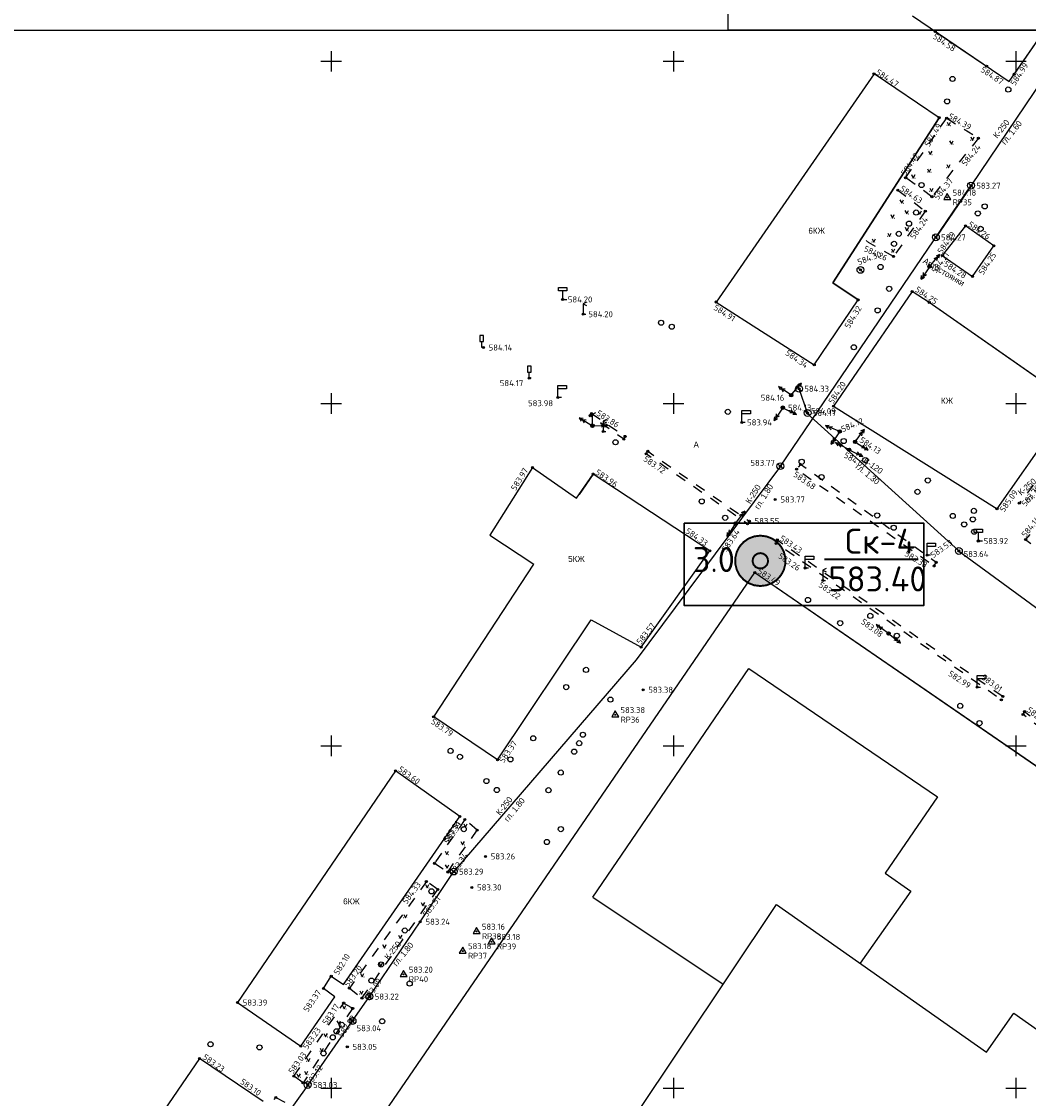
# Model space of a CAD drawing. Header units: metres. Extents: x 548732 to 549770, y 4592490 to 4594056.
# Tile 29 of 61: x 549005 to 549152, y 4593219 to 4593376. Entities that reach past the tile are written whole.
import ezdxf

# ---------------------------------------------------------------- set-up
doc = ezdxf.new("R2010")
doc.units = ezdxf.units.M
doc.header["$PDMODE"] = 32
doc.header["$PDSIZE"] = 0.3
doc.linetypes.add('Д_ТРОТ_ТРУБА', pattern=[3, 1.5, -1.5])
doc.linetypes.add('ДОРОГИ_СТРОЯЩ', pattern=[9, 8, -1])
for name, color, linetype in [('(001) Сетка', 92, 'Continuous'), ('(002) Рамка', 7, 'Continuous'), ('(003) Пункты', 7, 'Continuous'), ('(007) Здания', 7, 'Continuous'), ('(011) Колодцы', 7, 'Continuous'), ('(014) Водопровод', 5, 'ИК_Водопровод -------в--------'), ('(017) Канализация', 32, 'KANALIS_K_1'), ('(022) Возд. Линии', 7, 'Continuous'), ('(025) Дорога', 7, 'Continuous'), ('(026) Д_знаки', 7, 'Continuous'), ('(036) Растительность', 7, 'Continuous'), ('(038) Деревья', 7, 'Continuous'), ('(041) Текст', 7, 'Continuous'), ('V-CTRL-HCPT', 150, 'Continuous'), ('V-NODE', 1, 'Continuous'), ('V-NODE-TEXT', 11, 'Continuous'), ('Выработки', 7, 'Continuous')]:
    doc.layers.add(name, color=color, linetype=linetype)
doc.layers.add('Unknown Area Type', color=7, linetype='Continuous', lineweight=0)
doc.styles.add('BM-431', font='bm431.ttf')
doc.styles.add('D-431', font='d431.ttf')
doc.styles.add('P-131', font='p131.ttf')
doc.styles.add('S', font='txtwr', dxfattribs={"oblique": 15})
doc.styles.get("Standard").update_dxf_attribs({"font": 'simplex.shx'})
doc.linetypes.add('KANALIS_K', pattern='A,1,["<",Standard,S=1.8,R=0,X=-0.9,Y=-0.9],3,-1,["К",Standard,S=1.8,R=0,X=-0.9,Y=-0.9],-1,10', length=16)
doc.linetypes.add('KANALIS_K_1', pattern='A,1,[">",Standard,S=1.8,R=0,X=-0.9,Y=-0.9],3,-1,["К",Standard,S=1.8,R=0,X=-0.9,Y=-0.9],-1,10', length=16)
doc.linetypes.add('ИК_Водопровод -------в--------', pattern='A,9,-0.6,["В",Standard,S=1.2,R=0,X=0,Y=-0.6],-1.2', length=10.8)

# ---------------------------------------------------------------- blocks, each defined once
blk = doc.blocks.new('I02060')
at = {"linetype": 'Continuous'}
blk.add_lwpolyline([(-1.25, 3.5), (1.25, 3.5), (1.25, 2.5), (-1.25, 2.5)], close=True, dxfattribs=at)
blk.add_lwpolyline([(0, 2.5), (0, 0), (1.25, 0)], dxfattribs=at)
at = {"color": 4, "style": 'S', "oblique": 15}
blk.add_attdef('Z', (1.979268, -0.203592), '', height=2, dxfattribs=at)
blk = doc.blocks.new('I02090')
at = {"linetype": 'Continuous'}
blk.add_lwpolyline([(1, 0), (0, 0), (0, 3.5), (2.5, 3.5), (2.5, 2.5), (0, 2.5)], dxfattribs=at)
at = {"color": 4, "style": 'S', "oblique": 15}
blk.add_attdef('Z', (2.024252, -0.306802), '', height=2, dxfattribs=at)
blk = doc.blocks.new('d')
at = {"layer": '(038) Деревья'}
blk.add_ellipse((0, 0), major_axis=(0.265, 0.265), ratio=1, start_param=5.497787, end_param=11.780972, dxfattribs=at)
blk = doc.blocks.new('strela1')
at = {"layer": '(022) Возд. Линии'}
for p, q in [((-2, 0), (-1.5, 0.25)), ((0, 0), (-2, 0)), ((-2, 0), (-1.5, -0.25)), ((-1.5, 0), (-1, 0.25)), ((-1.5, 0), (-1, -0.25))]:
    blk.add_line(p, q, dxfattribs=at)
blk = doc.blocks.new('strela2')
at = {"layer": '(022) Возд. Линии'}
for p, q in [((0, 0), (2, 0)), ((1.5, 0), (1, 0.25)), ((1.5, 0), (1, -0.25)), ((2, 0), (1.5, 0.25)), ((2, 0), (1.5, -0.25))]:
    blk.add_line(p, q, dxfattribs=at)
blk = doc.blocks.new('STOLB')
at = {"layer": '(022) Возд. Линии'}
blk.add_circle((0, 0), 0.25, dxfattribs=at)
blk = doc.blocks.new('I02062')
at = {"linetype": 'Continuous'}
for points in [[(1, 3.5), (0, 3), (1, 2.5)], [(0, 3), (0, 0), (0.8, 0)]]:
    blk.add_lwpolyline(points, dxfattribs=at)
at = {"color": 4, "style": 'S', "oblique": 15}
blk.add_attdef('Z', (1.778249, -0.193057), '', height=2, dxfattribs=at)
blk = doc.blocks.new('I02063')
at = {"linetype": 'Continuous'}
blk.add_lwpolyline([(-0.5, 3.5), (-0.5, 1.8), (0.5, 1.8), (0.5, 3.5)], close=True, dxfattribs=at)
blk.add_lwpolyline([(0.5, 0), (0, 0), (0, 1.8)], dxfattribs=at)
at = {"color": 4, "style": 'S', "oblique": 15}
blk.add_attdef('Z', (1.280972, -0.066143), '', height=2, dxfattribs=at)
blk = doc.blocks.new('I01171')
blk.add_line((-0.722283, 0.697501), (0.702286, -0.69785))
blk.add_circle((0, 0), 1)
at = {"color": 4, "style": 'S', "oblique": 15}
blk.add_attdef('Z', (1.616431, -1.093486), '', height=2, dxfattribs=at)
blk = doc.blocks.new('I04160')
for p, q in [((-0.5, 0), (-0.55, 0)), ((0.48, 0), (0.53, 0))]:
    blk.add_line(p, q)
blk.add_lwpolyline([(-0.5, 0.99), (0, 0), (0.51, 0.99)])
blk = doc.blocks.new('STA')
blk.add_lwpolyline([(0, 1), (-0.87, -0.5), (0.87, -0.5)], close=True)
blk.add_circle((0, 0), 0.118)
blk = doc.blocks.new('*U640', base_point=(549140.17, 4593350.61, 584.18))
at = {"layer": 'V-NODE-TEXT', "linetype": 'ByBlock', "char_height": 0.875}
for s, insert, attachment_point in [('584.18', (549140.94, 4593350.87, 584.18), 7), ('RP35', (549140.94, 4593350.34, 584.18), 1)]:
    blk.add_mtext(s, dxfattribs=dict(at, insert=insert, attachment_point=attachment_point))
blk = doc.blocks.new('*U641', base_point=(549140.171, 4593350.605, 584.182))
at = {"layer": 'V-CTRL-HCPT'}
blk.add_blockref('*U640', (549140.171, 4593350.605, 584.182), dxfattribs=at)
blk = doc.blocks.new('*U642', base_point=(549140.171, 4593350.605, 584.182))
at = {"layer": 'V-CTRL-HCPT'}
blk.add_blockref('*U641', (549140.171, 4593350.605, 584.182), dxfattribs=at)
at = {"layer": 'V-CTRL-HCPT', "xscale": 0.5833333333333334, "yscale": 0.5833333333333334, "zscale": 0.5833333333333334}
blk.add_blockref('STA', (549140.171, 4593350.605, 584.182), dxfattribs=at)
blk = doc.blocks.new('*U643', base_point=(549091.69, 4593275.02, 583.38))
at = {"layer": 'V-NODE-TEXT', "linetype": 'ByBlock', "char_height": 0.875}
for s, insert, attachment_point in [('583.38', (549092.46, 4593275.28, 583.38), 7), ('RP36', (549092.46, 4593274.76, 583.38), 1)]:
    blk.add_mtext(s, dxfattribs=dict(at, insert=insert, attachment_point=attachment_point))
blk = doc.blocks.new('*U644', base_point=(549091.695, 4593275.018, 583.384))
at = {"layer": 'V-CTRL-HCPT'}
blk.add_blockref('*U643', (549091.695, 4593275.018, 583.384), dxfattribs=at)
blk = doc.blocks.new('*U645', base_point=(549091.695, 4593275.018, 583.384))
at = {"layer": 'V-CTRL-HCPT'}
blk.add_blockref('*U644', (549091.695, 4593275.018, 583.384), dxfattribs=at)
at = {"layer": 'V-CTRL-HCPT', "xscale": 0.5833333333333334, "yscale": 0.5833333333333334, "zscale": 0.5833333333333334}
blk.add_blockref('STA', (549091.695, 4593275.018, 583.384), dxfattribs=at)
blk = doc.blocks.new('*U646', base_point=(549069.42, 4593240.52, 583.18))
at = {"layer": 'V-NODE-TEXT', "linetype": 'ByBlock', "char_height": 0.875}
for s, insert, attachment_point in [('583.18', (549070.19, 4593240.79, 583.18), 7), ('RP37', (549070.19, 4593240.26, 583.18), 1)]:
    blk.add_mtext(s, dxfattribs=dict(at, insert=insert, attachment_point=attachment_point))
blk = doc.blocks.new('*U647', base_point=(549069.421, 4593240.524, 583.185))
at = {"layer": 'V-CTRL-HCPT'}
blk.add_blockref('*U646', (549069.421, 4593240.524, 583.185), dxfattribs=at)
blk = doc.blocks.new('*U648', base_point=(549069.421, 4593240.524, 583.185))
at = {"layer": 'V-CTRL-HCPT'}
blk.add_blockref('*U647', (549069.421, 4593240.524, 583.185), dxfattribs=at)
at = {"layer": 'V-CTRL-HCPT', "xscale": 0.5833333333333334, "yscale": 0.5833333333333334, "zscale": 0.5833333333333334}
blk.add_blockref('STA', (549069.421, 4593240.524, 583.185), dxfattribs=at)
blk = doc.blocks.new('*U649', base_point=(549071.45, 4593243.38, 583.16))
at = {"layer": 'V-NODE-TEXT', "linetype": 'ByBlock', "char_height": 0.875}
for s, insert, attachment_point in [('583.16', (549072.22, 4593243.64, 583.16), 7), ('RP38', (549072.22, 4593243.12, 583.16), 1)]:
    blk.add_mtext(s, dxfattribs=dict(at, insert=insert, attachment_point=attachment_point))
blk = doc.blocks.new('*U650', base_point=(549071.448, 4593243.38, 583.157))
at = {"layer": 'V-CTRL-HCPT'}
blk.add_blockref('*U649', (549071.448, 4593243.38, 583.157), dxfattribs=at)
blk = doc.blocks.new('*U651', base_point=(549071.448, 4593243.38, 583.157))
at = {"layer": 'V-CTRL-HCPT', "xscale": 0.5833333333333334, "yscale": 0.5833333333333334, "zscale": 0.5833333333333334}
blk.add_blockref('STA', (549071.448, 4593243.38, 583.157), dxfattribs=at)
at = {"layer": 'V-CTRL-HCPT'}
blk.add_blockref('*U650', (549071.448, 4593243.38, 583.157), dxfattribs=at)
blk = doc.blocks.new('*U652', base_point=(549073.64, 4593241.88, 583.18))
at = {"layer": 'V-NODE-TEXT', "linetype": 'ByBlock', "char_height": 0.875}
for s, insert, attachment_point in [('583.18', (549074.41, 4593242.15, 583.18), 7), ('RP39', (549074.41, 4593241.62, 583.18), 1)]:
    blk.add_mtext(s, dxfattribs=dict(at, insert=insert, attachment_point=attachment_point))
blk = doc.blocks.new('*U653', base_point=(549073.641, 4593241.883, 583.184))
at = {"layer": 'V-CTRL-HCPT'}
blk.add_blockref('*U652', (549073.641, 4593241.883, 583.184), dxfattribs=at)
blk = doc.blocks.new('*U654', base_point=(549073.641, 4593241.883, 583.184))
at = {"layer": 'V-CTRL-HCPT', "xscale": 0.5833333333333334, "yscale": 0.5833333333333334, "zscale": 0.5833333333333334}
blk.add_blockref('STA', (549073.641, 4593241.883, 583.184), dxfattribs=at)
at = {"layer": 'V-CTRL-HCPT'}
blk.add_blockref('*U653', (549073.641, 4593241.883, 583.184), dxfattribs=at)
blk = doc.blocks.new('*U655', base_point=(549060.78, 4593237.1, 583.2))
at = {"layer": 'V-NODE-TEXT', "linetype": 'ByBlock', "char_height": 0.875}
for s, insert, attachment_point in [('583.20', (549061.55, 4593237.36, 583.2), 7), ('RP40', (549061.55, 4593236.84, 583.2), 1)]:
    blk.add_mtext(s, dxfattribs=dict(at, insert=insert, attachment_point=attachment_point))
blk = doc.blocks.new('*U656', base_point=(549060.778, 4593237.1, 583.202))
at = {"layer": 'V-CTRL-HCPT'}
blk.add_blockref('*U655', (549060.778, 4593237.1, 583.202), dxfattribs=at)
blk = doc.blocks.new('*U657', base_point=(549060.778, 4593237.1, 583.202))
at = {"layer": 'V-CTRL-HCPT', "xscale": 0.5833333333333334, "yscale": 0.5833333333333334, "zscale": 0.5833333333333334}
blk.add_blockref('STA', (549060.778, 4593237.1, 583.202), dxfattribs=at)
at = {"layer": 'V-CTRL-HCPT'}
blk.add_blockref('*U656', (549060.778, 4593237.1, 583.202), dxfattribs=at)
blk = doc.blocks.new('скв_развед')
at = {"true_color": 0xffffff}
h = blk.add_hatch(color=7, dxfattribs=at)
h.paths.add_polyline_path([(-0.43974, 1.22338), (-0.83164, 0.9992), (-1.12324, 0.65452), (-1.27934, 0.23088), (-1.28118, -0.2206), (-1.12844, -0.64548), (-0.83962, -0.9925), (-0.44952, -1.2198), (-0.00522, -1.29996), (0.43972, -1.22336), (0.83162, -0.99918), (1.12322, -0.6545), (1.27932, -0.23086), (1.28114, 0.22062), (1.12842, 0.6455), (0.8396, 0.99252), (0.4495, 1.21982), (0.0052, 1.3)])
h.paths.add_polyline_path([(-0.39836, -0.03626), (-0.3436, 0.20482), (-0.1576, 0.36766), (0.0886, 0.39008), (0.30094, 0.2635), (0.39834, 0.03628), (0.34358, -0.2048), (0.15758, -0.36764), (-0.08862, -0.39006), (-0.30096, -0.26348)], flags=16)
blk.add_hatch(color=7).paths.add_polyline_path([(0.34358, -0.2048), (0.39834, 0.03628), (0.30094, 0.2635), (0.0886, 0.39008), (-0.1576, 0.36766), (-0.3436, 0.20482), (-0.39836, -0.03626), (-0.30096, -0.26348), (-0.08862, -0.39006), (0.15758, -0.36764)])
at = {"color": 7, "linetype": 'Continuous', "lineweight": 0, "flags": 128}
for points, const_width in [([(0.005208, 1.29999), (-0.306052, 1.263461), (-0.599524, 1.153504), (-0.858155, 0.976509), (-1.066912, 0.742764), (-1.213665, 0.465852), (-1.289883, 0.161866), (-1.291139, -0.151527), (-1.217358, -0.456113), (-1.072829, -0.734192), (-0.865951, -0.969603), (-0.608746, -1.148663), (-0.316164, -1.260968), (-0.005208, -1.29999), (0.306052, -1.263461), (0.599524, -1.153504), (0.858155, -0.976509), (1.066912, -0.742764), (1.213665, -0.465852), (1.289883, -0.161866), (1.291139, 0.151527), (1.217358, 0.456113), (1.072829, 0.734192), (0.865951, 0.969603), (0.608746, 1.148663), (0.316164, 1.260968), (0.005208, 1.29999)], 0.1), ([(0.343593, -0.204802), (0.230588, -0.326848), (0.077711, -0.392379), (-0.088602, -0.390064), (-0.239595, -0.320303), (-0.34916, -0.195159), (-0.398352, -0.036271), (-0.378665, 0.128889), (-0.293504, 0.271763), (-0.157593, 0.367647), (0.005567, 0.399961), (0.167765, 0.363118), (0.300954, 0.263489), (0.382106, 0.1183), (0.397188, -0.047344), (0.343593, -0.204802)], 0.1), ([(0.343593, -0.204802), (0.398352, 0.036271), (0.300954, 0.263489), (0.088602, 0.390064), (-0.157593, 0.367647), (-0.343593, 0.204802), (-0.398352, -0.036271), (-0.300954, -0.263489), (-0.088602, -0.390064), (0.157593, -0.367647), (0.343593, -0.204802)], 0.02)]:
    blk.add_lwpolyline(points, close=True, dxfattribs=dict(at, const_width=const_width))
at = {"color": 7, "linetype": 'Continuous', "lineweight": 0, "true_color": 0xffffff, "const_width": 0.02, "flags": 128}
blk.add_lwpolyline([(0.005208, 1.29999), (-0.439729, 1.223372), (-0.831628, 0.999197), (-1.12322, 0.654505), (-1.279336, 0.230869), (-1.281144, -0.220612), (-1.128428, -0.645485), (-0.839606, -0.992502), (-0.449516, -1.219809), (-0.005208, -1.29999), (0.439729, -1.223372), (0.831628, -0.999197), (1.12322, -0.654505), (1.279336, -0.230869), (1.281144, 0.220612), (1.128428, 0.645485), (0.839606, 0.992502), (0.449516, 1.219809), (0.005208, 1.29999)], close=True, dxfattribs=at)

msp = doc.modelspace()

# ---------------------------------------------------------------- linework, layer by layer
at = {"layer": '(001) Сетка'}
for p, q in [((549050.2, 4593372), (549050.2, 4593369)), ((549100.2, 4593372), (549100.2, 4593369)), ((549150.2, 4593372), (549150.2, 4593369)), ((549048.7, 4593370.5), (549051.7, 4593370.5)), ((549098.7, 4593370.5), (549101.7, 4593370.5)), ((549148.7, 4593370.5), (549151.7, 4593370.5)), ((549048.7, 4593320.5), (549051.7, 4593320.5)), ((549050.2, 4593322), (549050.2, 4593319)), ((549098.7, 4593320.5), (549101.7, 4593320.5)), ((549100.2, 4593322), (549100.2, 4593319)), ((549148.7, 4593320.5), (549151.7, 4593320.5)), ((549150.2, 4593322), (549150.2, 4593319)), ((549050.2, 4593272), (549050.2, 4593269)), ((549100.2, 4593272), (549100.2, 4593269)), ((549150.2, 4593272), (549150.2, 4593269)), ((549048.7, 4593270.5), (549051.7, 4593270.5)), ((549098.7, 4593270.5), (549101.7, 4593270.5)), ((549148.7, 4593270.5), (549151.7, 4593270.5)), ((549050.2, 4593222), (549050.2, 4593219)), ((549100.2, 4593222), (549100.2, 4593219)), ((549150.2, 4593222), (549150.2, 4593219)), ((549048.7, 4593220.5), (549051.7, 4593220.5)), ((549098.7, 4593220.5), (549101.7, 4593220.5)), ((549148.7, 4593220.5), (549151.7, 4593220.5))]:
    msp.add_line(p, q, dxfattribs=at)
at = {"layer": '(002) Рамка'}
for points in [[(549108.19, 4593715.53), (549698.54, 4593715.53), (549698.54, 4593375.02), (549108.19, 4593375.02)], [(548864.93, 4593375.02), (549632.93, 4593375.02), (549632.93, 4593034.5), (548864.93, 4593034.5)]]:
    msp.add_lwpolyline(points, close=True, dxfattribs=at)
at = {"layer": '(003) Пункты', "color": 7}
for p in [(549138.4, 4593374.87, 584.58), (549145.91, 4593369.79, 584.87), (549129.47, 4593368.67, 584.47), (549149.92, 4593368.59, 584.99), (549138.99, 4593362.26, 584.49), (549140.08, 4593362.18, 584.39), (549144.71, 4593359.27, 584.24), (549134.09, 4593353.49, 584.41), (549143.64, 4593352.32, 583.26), (549132.94, 4593351.68, 584.62), (549137.93, 4593350.72, 584.37), (549136.96, 4593348.61, 584.24), (549142.82, 4593346.45, 584.26), (549138.51, 4593344.77, 584.27), (549146.96, 4593343.54, 584.25), (549132.31, 4593342, 584.26), (549139.44, 4593342.13, 584.28), (549127.49, 4593340.02, 584.3), (549137.59, 4593340.54, 584.21), (549143.85, 4593339.08, 584.28), (549135.03, 4593336.85, 584.25), (549084.01, 4593335.7, 584.2), (549106.42, 4593335.33, 584.91), (549127.14, 4593335.63, 584.32), (549137.54, 4593335.27, 584.5), (549087.01, 4593333.55, 584.2), (549072.44, 4593328.68, 584.13), (549120.75, 4593326.16, 584.34), (549079.14, 4593324.2, 584.16), (549118.53, 4593322.66, 584.33), (549083.32, 4593321.39, 583.98), (549117.38, 4593321.72, 584.16), (549088.02, 4593318.73, 583.85), (549088.23, 4593319.04, 583.86), (549116.14, 4593319.9, 584.13), (549119.49, 4593319.39, 584.09), (549119.77, 4593319.12, 584.17), (549123.57, 4593320.13, 584.2), (549088.31, 4593317.39, 583.92), (549088.35, 4593317.23, 583.93), (549110.18, 4593317.74, 583.94), (549089.93, 4593316.42, 583.83), (549093.12, 4593315.7, 583.72), (549124.47, 4593316.43, 584.12), (549092.94, 4593315.29, 583.75), (549126.71, 4593314.9, 584.13), (549096.19, 4593313.15, 583.72), (549096.45, 4593313.52, 583.73), (549125.83, 4593313.75, 584.07), (549079.6, 4593311.14, 583.97), (549115.8, 4593311.34, 583.77), (549118.17, 4593310.91, 583.68), (549118.73, 4593311.59, 583.72), (549088.48, 4593310.2, 583.96), (549115.05, 4593306.48, 583.76), (549147.43, 4593305.13, 585.09), (549150.68, 4593305.95, 583.7), (549111.27, 4593303.33, 583.55), (549109.26, 4593302.97, 583.64), (549111.01, 4593302.93, 583.5), (549115.17, 4593300.07, 583.37), (549115.35, 4593300.57, 583.43), (549144.7, 4593300.42, 583.91), (549151.61, 4593300.63, 584.14), (549105.49, 4593298.97, 584.33), (549137.22, 4593298.36, 583.53), (549141.86, 4593298.96, 583.64), (549138.26, 4593296.77, 583.38), (549138.53, 4593297.3, 583.42), (549112.07, 4593295.8, 583.49), (549119.41, 4593296.47, 583.26), (549121.99, 4593294.65, 583.22), (549131.6, 4593286.9, 583.08), (549095.46, 4593284.91, 583.57), (549095.75, 4593278.68, 583.38), (549144.53, 4593279.06, 582.99), (549148.06, 4593277.23, 582.91), (549148.28, 4593277.72, 583.01), (549065.18, 4593274.74, 583.79), (549151.23, 4593275.07, 582.86), (549151.46, 4593275.49, 582.98), (549074.51, 4593268.45, 583.37), (549059.6, 4593266.85, 583.6), (549068.99, 4593260.17, 583.38), (549069.74, 4593259.72, 583.31), (549071.54, 4593258.17, 583.49), (549072.75, 4593254.34, 583.26), (549065.29, 4593253.33, 583.51), (549067.23, 4593252.06, 583.34), (549068.12, 4593252.12, 583.29), (549064.11, 4593250.69, 584.33), (549065.77, 4593249.5, 583.51), (549070.76, 4593249.81, 583.3), (549063.22, 4593244.79, 583.24), (549050.23, 4593236.83, 582.1), (549049.1, 4593235.04, 583.37), (549052.87, 4593235.09, 583.2), (549055.8, 4593233.88, 583.22), (549036.54, 4593232.99, 583.39), (549052.04, 4593232.92, 583.17), (549054.71, 4593233.63, 583.09), (549053.35, 4593232.14, 582.93), (549053.33, 4593230.3, 582.98), (549045.79, 4593226.61, 583.23), (549052.57, 4593226.52, 583.05), (549030.98, 4593224.82, 583.23), (549044.77, 4593222.24, 583.03), (549046.1, 4593221.27, 583.12), (549046.8, 4593220.94, 583.03), (549042.12, 4593219.13, 583)]:
    msp.add_point(p, dxfattribs=at)
at = {"layer": '(007) Здания'}
for p, q in [((549135.1, 4593377.15), (549149.21, 4593367.56)), ((549138.4, 4593374.87), (549145.91, 4593369.79)), ((549149.21, 4593367.56), (549154.69, 4593375.46)), ((549129.47, 4593368.67), (549106.42, 4593335.33)), ((549138.99, 4593362.26), (549129.47, 4593368.67)), ((549123.44, 4593338.12), (549138.99, 4593362.26)), ((549142.82, 4593346.45), (549139.44, 4593342.13)), ((549146.96, 4593343.54), (549142.82, 4593346.45)), ((549143.85, 4593339.08), (549146.96, 4593343.54)), ((549139.44, 4593342.13), (549143.85, 4593339.08)), ((549127.14, 4593335.63), (549123.44, 4593338.12)), ((549135.03, 4593336.85), (549123.57, 4593320.13)), ((549137.54, 4593335.27), (549135.03, 4593336.85)), ((549158.35, 4593320.7), (549137.54, 4593335.27)), ((549147.43, 4593305.13), (549158.35, 4593320.7)), ((549123.57, 4593320.13), (549147.43, 4593305.13)), ((549088.48, 4593310.2), (549086.4, 4593307.19)), ((549105.49, 4593298.97), (549088.48, 4593310.2)), ((549095.46, 4593284.91), (549105.49, 4593298.97)), ((549065.18, 4593274.74), (549079.82, 4593297.03)), ((549033.42, 4593181.13), (549112.07, 4593295.8)), ((549112.07, 4593295.8), (549219.45, 4593221.96)), ((549074.51, 4593268.45), (549088.19, 4593288.89)), ((549088.19, 4593288.89), (549095.46, 4593284.91)), ((549059.6, 4593266.85), (549036.54, 4593232.99)), ((549068.99, 4593260.17), (549059.6, 4593266.85)), ((549052.01, 4593235.61), (549068.99, 4593260.17)), ((549036.54, 4593232.99), (549045.79, 4593226.61)), ((549045.79, 4593226.61), (549050.76, 4593233.81)), ((549030.98, 4593224.82), (549007.88, 4593191.11)), ((549040.28, 4593218.52), (549030.98, 4593224.82))]:
    msp.add_line(p, q, dxfattribs=at)
for points in [[(549149.92, 4593368.59), (549154.69, 4593375.46)], [(549138.99, 4593362.26), (549129.47, 4593368.67), (549106.42, 4593335.33)], [(549138.99, 4593362.26), (549123.44, 4593338.12), (549127.14, 4593335.63)], [(549158.35, 4593320.7), (549137.54, 4593335.27), (549135.03, 4593336.85)], [(549120.75, 4593326.16), (549127.14, 4593335.63)], [(549079.6, 4593311.14), (549073.37, 4593301.27), (549079.82, 4593297.03)], [(549079.6, 4593311.14), (549086.04, 4593306.67), (549088.48, 4593310.2)], [(549112.07, 4593295.8), (549219.45, 4593221.96), (549215.12, 4593215.76), (549241.05, 4593198.09)], [(549074.51, 4593268.45), (549065.18, 4593274.74)], [(549052.01, 4593235.61), (549068.99, 4593260.17), (549059.6, 4593266.85)], [(549036.54, 4593232.99), (549045.79, 4593226.61), (549050.76, 4593233.81)]]:
    msp.add_lwpolyline(points, dxfattribs=at)
at = {"layer": '(007) Здания', "flags": 128}
for points in [[(549106.42, 4593335.33), (549120.75, 4593326.16)], [(549088.44, 4593248.41), (549111.17, 4593281.79), (549138.72, 4593263.04), (549131.12, 4593251.88), (549134.84, 4593249.28), (549127.43, 4593238.74)], [(549088.44, 4593248.41), (549107.47, 4593235.7)], [(549115.23, 4593247.32), (549145.91, 4593225.75), (549149.89, 4593231.42), (549158.43, 4593225.41), (549105.33, 4593149.35), (549046.27, 4593188.7), (549052.94, 4593198.71), (549073.58, 4593184.96), (549115.23, 4593247.32)], [(549050.76, 4593233.81), (549049.1, 4593235.04), (549050.23, 4593236.83), (549052.01, 4593235.61)]]:
    msp.add_lwpolyline(points, dxfattribs=at)
at = {"layer": '(014) Водопровод'}
msp.add_line((549119.77, 4593319.12), (549118.53, 4593322.66), dxfattribs=at)
at = {"layer": '(014) Водопровод', "flags": 128}
for points in [[(549141.84, 4593298.99), (549119.67, 4593319.08)], [(549428.84, 4593101.05), (549389.71, 4593121.18), (549359.81, 4593139.39), (549141.81, 4593298.95)]]:
    msp.add_lwpolyline(points, dxfattribs=at)
at = {"layer": '(017) Канализация', "linetype": 'KANALIS_K'}
for p, q in [((549143.64, 4593352.32), (549156, 4593370.63)), ((549115.8, 4593311.34), (549143.62, 4593352.32)), ((549143.62, 4593352.32), (549138.51, 4593344.77)), ((549143.64, 4593352.32), (549138.51, 4593344.77)), ((549138.51, 4593344.77), (549138.51, 4593344.77)), ((549115.8, 4593311.34), (549094.73, 4593283.04)), ((549094.73, 4593283.04), (549068.12, 4593252.12)), ((549063.22, 4593244.79), (549068.12, 4593252.12)), ((549055.8, 4593233.88), (549063.22, 4593244.79)), ((549053.33, 4593230.3), (549055.8, 4593233.88)), ((549046.8, 4593220.94), (549053.22, 4593230.19)), ((549053.22, 4593230.19), (549053.33, 4593230.3)), ((549046.8, 4593220.94), (549039.84, 4593211.17))]:
    msp.add_line(p, q, dxfattribs=at)
at = {"layer": '(025) Дорога', "linetype": 'Д_ТРОТ_ТРУБА'}
for p, q in [((549134.09, 4593353.49), (549140.08, 4593362.18)), ((549140.08, 4593362.18), (549144.71, 4593359.27)), ((549144.71, 4593359.27), (549137.93, 4593350.72)), ((549137.93, 4593350.72), (549134.09, 4593353.49)), ((549132.94, 4593351.68), (549136.96, 4593348.61)), ((549136.96, 4593348.61), (549132.31, 4593342)), ((549132.31, 4593342), (549128.66, 4593344.04)), ((549156.4, 4593313.34), (549150.68, 4593305.95)), ((549161.67, 4593312.99), (549151.61, 4593300.63)), ((549151.61, 4593300.63), (549152.35, 4593300.04)), ((549069.74, 4593259.72), (549065.29, 4593253.33)), ((549071.54, 4593258.17), (549069.74, 4593259.72)), ((549067.23, 4593252.06), (549071.54, 4593258.17)), ((549065.29, 4593253.33), (549067.23, 4593252.06)), ((549064.11, 4593250.69), (549052.87, 4593235.09)), ((549065.77, 4593249.5), (549064.11, 4593250.69)), ((549054.71, 4593233.63), (549065.77, 4593249.5)), ((549052.87, 4593235.09), (549054.71, 4593233.63)), ((549044.77, 4593222.24), (549052.04, 4593232.92)), ((549052.04, 4593232.92), (549053.35, 4593232.14)), ((549053.35, 4593232.14), (549046.1, 4593221.27)), ((549046.1, 4593221.27), (549044.77, 4593222.24)), ((549036.78, 4593211.42), (549042.12, 4593219.13)), ((549042.12, 4593219.13), (549044.3, 4593218.04))]:
    msp.add_line(p, q, dxfattribs=at)
at = {"layer": '(025) Дорога', "linetype": 'Д_ТРОТ_ТРУБА', "flags": 128}
for points in [[(549088.23, 4593319.04), (549093.12, 4593315.7), (549092.94, 4593315.29), (549088.02, 4593318.73)], [(549096.19, 4593313.15), (549096.45, 4593313.52), (549111.27, 4593303.33), (549111.01, 4593302.93)], [(549138.26, 4593296.77), (549138.53, 4593297.3), (549118.73, 4593311.59), (549118.17, 4593310.91)], [(549115.17, 4593300.07), (549115.35, 4593300.57), (549148.28, 4593277.72), (549148.06, 4593277.23)], [(549151.23, 4593275.07), (549151.46, 4593275.49), (549159.7, 4593269.4), (549159.3, 4593268.87)]]:
    msp.add_lwpolyline(points, close=True, dxfattribs=at)
for p, q in [((549143.27, 4593352.68), (549143.98, 4593351.98)), ((549138.14, 4593345.13), (549138.85, 4593344.43)), ((549127.13, 4593340.38), (549127.84, 4593339.68)), ((549118.16, 4593323.02), (549118.87, 4593322.32)), ((549119.41, 4593319.48), (549120.12, 4593318.78)), ((549115.44, 4593311.7), (549116.15, 4593311)), ((549141.5, 4593299.31), (549142.21, 4593298.61)), ((549067.75, 4593252.47), (549068.47, 4593251.78)), ((549055.44, 4593234.23), (549056.15, 4593233.53)), ((549052.96, 4593230.65), (549053.68, 4593229.95)), ((549046.43, 4593221.3), (549047.15, 4593220.6))]:
    msp.add_line(p, q)
at = {"color": 1, "lineweight": 30, "flags": 128}
msp.add_lwpolyline([(549101.75, 4593303.01), (549136.75, 4593303.01), (549136.75, 4593291.01), (549101.75, 4593291.01), (549101.75, 4593303.01)], dxfattribs=at)
for centre in [(549143.63, 4593352.33), (549138.5, 4593344.78), (549127.49, 4593340.03), (549118.52, 4593322.67), (549119.77, 4593319.13), (549115.8, 4593311.35), (549141.86, 4593298.96), (549068.11, 4593252.13), (549055.8, 4593233.88), (549053.33, 4593230.3), (549046.79, 4593220.95)]:
    msp.add_circle(centre, 0.5)
at = {"layer": 'Unknown Area Type', "linetype": 'ByBlock'}
msp.add_line((549128.66, 4593344.04), (549128.31, 4593344.32), dxfattribs=at)
at = {"layer": 'Выработки', "linetype": 'Continuous', "lineweight": 40, "const_width": 0.292, "flags": 128}
msp.add_lwpolyline([(549122.21, 4593297.73), (549135.96, 4593297.73)], dxfattribs=at)

# ---------------------------------------------------------------- block references
at = {"layer": '(011) Колодцы', "xscale": 0.5, "yscale": 0.5, "zscale": 0.5}
for p in [(549143.63, 4593352.33, 583.32), (549138.5, 4593344.78, 583.32), (549127.49, 4593340.03, 583.32), (549118.52, 4593322.67, 583.32), (549119.77, 4593319.13, 583.32), (549115.8, 4593311.35, 583.32), (549141.86, 4593298.96), (549068.11, 4593252.13, 583.32), (549055.8, 4593233.88, 583.32), (549053.33, 4593230.3, 583.32), (549046.79, 4593220.95, 583.32)]:
    msp.add_blockref('I01171', p, dxfattribs=at)
at = {"layer": '(022) Возд. Линии'}
for name, p, rotation in [('strela1', (549137.76, 4593340.73, 584.21), 230.4064659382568), ('strela2', (549137.46, 4593340.33, 584.21), 236.641009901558), ('STOLB', (549137.59, 4593340.54, 584.21), 51.00522516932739), ('strela1', (549117.54, 4593321.92, 584.16), 230.4064659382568), ('strela2', (549117.17, 4593321.86, 584.16), 145.8313003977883), ('STOLB', (549117.38, 4593321.72, 584.16), 51.00522516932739), ('strela2', (549116.01, 4593319.69, 584.13), 236.641009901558), ('STOLB', (549116.14, 4593319.9, 584.13), 51.00522516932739), ('strela1', (549116.37, 4593319.79, 584.13), 154.0785495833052), ('strela2', (549088.14, 4593317.36, 583.93), 148.2204833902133), ('STOLB', (549088.35, 4593317.23, 583.93), 51.00522516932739), ('strela1', (549088.6, 4593317.24, 583.93), 182.4127780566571), ('strela1', (549124.23, 4593316.52, 584.12), 337.60841263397), ('strela2', (549124.33, 4593316.22, 584.12), 236.641009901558), ('STOLB', (549124.47, 4593316.43, 584.12), 51.00522516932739), ('strela2', (549126.85, 4593315.1, 584.13), 54.35752929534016), ('strela2', (549125.61, 4593313.86, 584.07), 152.3280987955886), ('STOLB', (549126.71, 4593314.9, 584.13), 51.00522516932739), ('strela1', (549126.92, 4593314.76, 584.13), 147.4446073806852), ('STOLB', (549125.83, 4593313.75, 584.07), 51.00522516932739), ('strela1', (549126.06, 4593313.64, 584.07), 154.0785495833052), ('strela1', (549109.41, 4593303.17, 583.64), 233.7879099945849), ('STOLB', (549109.26, 4593302.97, 583.64), 51.00522516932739), ('strela2', (549109.12, 4593302.76, 583.64), 236.641009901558), ('strela2', (549131.4, 4593287.04, 583.08), 143.6658008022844), ('STOLB', (549131.6, 4593286.9, 583.08), 51.00522516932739), ('strela1', (549131.8, 4593286.74, 583.08), 140.8127008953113)]:
    msp.add_blockref(name, p, dxfattribs=dict(at, rotation=rotation))
at = {"layer": '(026) Д_знаки', "xscale": 0.5, "yscale": 0.5, "zscale": 0.5}
for name, p in [('I02060', (549084.01, 4593335.7, 584.2)), ('I02062', (549087.01, 4593333.55, 584.2)), ('I02063', (549072.19, 4593328.68, 584.13)), ('I02063', (549079.14, 4593324.2, 584.16)), ('I02090', (549083.32, 4593321.39)), ('I02062', (549088.31, 4593317.39, 583.92)), ('I02090', (549110.18, 4593317.74)), ('I02062', (549089.93, 4593316.42, 583.83)), ('I02060', (549144.7, 4593300.42, 583.91)), ('I02090', (549137.22, 4593298.36, 583.53)), ('I02090', (549119.41, 4593296.47, 583.26)), ('I02062', (549121.99, 4593294.65)), ('I02090', (549144.53, 4593279.04, 582.99))]:
    msp.add_blockref(name, p, dxfattribs=at)
at = {"layer": '(036) Растительность', "linetype": 'Continuous', "xscale": 0.5, "yscale": 0.5, "zscale": 0.5}
for p in [(549140.4, 4593361.12), (549140.76, 4593358.38), (549143.84, 4593358.95), (549137.69, 4593356.86), (549140.34, 4593354.93), (549135.2, 4593353.44), (549137.53, 4593354.3), (549137.85, 4593351.47), (549133.51, 4593349.77, 584.28), (549132.18, 4593347.6, 584.28), (549134.24, 4593348.22, 584.28), (549136.16, 4593348.17, 584.28), (549134.28, 4593345.75, 584.28), (549129.44, 4593344.06, 584.28), (549131.73, 4593344.88, 584.28), (549132.25, 4593342.62, 584.28), (549069.82, 4593258.62, 584.98), (549069.41, 4593256.03, 584.98), (549067.11, 4593254.63, 584.98), (549067.13, 4593252.61, 584.98), (549064.24, 4593249.74, 584.98), (549063.61, 4593247.1, 584.98), (549061.05, 4593245.35, 584.98), (549060.3, 4593242.36, 584.98), (549057.98, 4593240.96, 584.98), (549057.46, 4593238.28, 584.98), (549054.75, 4593236.74, 584.98), (549054.64, 4593234.23, 584.98), (549052.12, 4593232.05, 584.98), (549051.31, 4593229.81, 584.98), (549049.4, 4593228, 584.98), (549048.84, 4593225.84, 584.98), (549046.9, 4593224.38, 584.98), (549046.57, 4593222.48, 584.98), (549045.46, 4593222.07, 584.98)]:
    msp.add_blockref('I04160', p, dxfattribs=at)
at = {"layer": '(038) Деревья', "linetype": 'Continuous'}
for p in [(549140.93, 4593367.92), (549149.08, 4593366.37), (549140.14, 4593364.64), (549136.41, 4593352.42), (549135.61, 4593348.4), (549145.63, 4593349.3), (549134.58, 4593346.78), (549144.63, 4593348.28), (549133.08, 4593345.29), (549145.04, 4593346.02), (549132.39, 4593343.83), (549130.42, 4593340.45), (549131.68, 4593337.26), (549130, 4593334.11), (549098.38, 4593332.3), (549099.94, 4593331.72), (549126.53, 4593328.72), (549108.12, 4593319.29), (549091.73, 4593314.84), (549125.04, 4593315.02), (549128.18, 4593312.24), (549118.91, 4593311.99), (549121.82, 4593309.76), (549137.32, 4593309.26), (549135.81, 4593307.6), (549104.32, 4593306.2), (549144.06, 4593304.82), (549107.74, 4593303.81), (549129.94, 4593304.15), (549140.96, 4593304.08), (549142.63, 4593302.84), (549143.89, 4593303.57), (549132.34, 4593302.36), (549144.1, 4593301.77), (549119.83, 4593291.8), (549128.93, 4593289.48), (549124.53, 4593288.42), (549132.8, 4593286.58), (549087.42, 4593281.59), (549084.54, 4593279.07), (549090.98, 4593277.25), (549142.06, 4593276.33), (549144.87, 4593273.81), (549079.72, 4593271.6), (549086.97, 4593272.12), (549067.65, 4593269.76), (549086.42, 4593270.88), (549069.02, 4593268.89), (549076.38, 4593268.51), (549085.69, 4593269.64), (549083.73, 4593266.59), (549072.88, 4593265.35), (549074.4, 4593264.04), (549081.94, 4593264.01), (549069.57, 4593258.32), (549083.75, 4593258.33), (549081.71, 4593256.45), (549064.86, 4593249.24), (549060.96, 4593243.52), (549057.5, 4593238.56), (549056.09, 4593236.2), (549061.67, 4593235.77), (549050.99, 4593228.79), (549051.76, 4593229.73), (549057.66, 4593230.26), (549050.44, 4593227.91), (549032.6, 4593226.9), (549039.75, 4593226.44), (549049.09, 4593225.56)]:
    msp.add_blockref('d', p, dxfattribs=at)
at = {"layer": 'V-NODE'}
for name, p in [('*U642', (549140.17, 4593350.61, 584.18)), ('*U645', (549091.69, 4593275.02, 583.38)), ('*U651', (549071.45, 4593243.38, 583.16)), ('*U648', (549069.42, 4593240.52, 583.18)), ('*U654', (549073.64, 4593241.88, 583.18)), ('*U657', (549060.78, 4593237.1, 583.2))]:
    msp.add_blockref(name, p, dxfattribs=at)
at = {"layer": 'Выработки', "xscale": 2.830003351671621, "yscale": 2.830003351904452, "zscale": 5.660006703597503}
msp.add_blockref('скв_развед', (549112.87, 4593297.52, -474.89), dxfattribs=at)

# ---------------------------------------------------------------- texts
at = {"layer": '(003) Пункты', "color": 7}
for s, rotation, p in [('584.58', 325.9507, (549137.97, 4593373.91, 584.58)), ('584.47', 326.8735, (549129.65, 4593368.66, 584.47)), ('584.87', 326.5738, (549144.94, 4593369.05, 584.87)), ('584.99', 56.4777, (549150.05, 4593366.86, 584.99)), ('584.49', 59.0312, (549137.53, 4593357.92, 584.49)), ('584.39', 330.1232, (549140.21, 4593362.21, 584.39)), ('584.24', 50.9379, (549142.85, 4593355.11, 584.24)), ('584.42', 56.3561, (549134.07, 4593353.7, 584.41)), ('584.37', 50.7133, (549138.81, 4593350.17, 584.37)), ('584.63', 325.5982, (549133.16, 4593351.69, 584.62)), ('584.24', 55.454, (549135.39, 4593344.41, 584.24)), ('584.29', 54.8726, (549139.37, 4593342.27, 584.28)), ('584.26', 324.8232, (549143.1, 4593346.46, 584.26)), ('584.30', 20.8518, (549127.26, 4593340.7, 584.3)), ('584.26', 335.5181, (549127.89, 4593342.8, 584.26)), ('584.21', 53.9085, (549138.51, 4593339.47, 584.21)), ('584.25', 56.6542, (549145.39, 4593339.2, 584.25)), ('584.28', 327.0294, (549139.55, 4593340.66, 584.28)), ('584.25', 325.6882, (549135.38, 4593336.95, 584.25)), ('584.91', 327.3876, (549105.96, 4593334.29, 584.91)), ('584.32', 58.5371, (549125.85, 4593331.37, 584.32)), ('584.34', 325.5902, (549116.44, 4593327.68)), ('584.20', 56.9526, (549123.48, 4593320.37, 584.2)), ('583.86', 327.5221, (549088.85, 4593318.86, 583.86)), ('584.12', 23.4121, (549124.9, 4593316.29, 584.12)), ('584.13', 326.3101, (549127.26, 4593314.95, 584.13)), ('583.72', 325.4977, (549095.71, 4593312.2, 583.72)), ('584.07', 330.6406, (549124.97, 4593312.69, 584.07)), ('583.97', 58.3731, (549077.14, 4593307.69, 583.97)), ('583.96', 325.5139, (549088.69, 4593310.24, 583.96)), ('583.68', 324.8536, (549117.6, 4593309.94, 583.68)), ('585.09', 54.9366, (549148.46, 4593304.55, 585.09)), ('583.70', 51.3759, (549151.61, 4593305.38, 583.7)), ('584.14', 50.5488, (549151.6, 4593300.87, 584.14)), ('584.33', 325.3084, (549101.85, 4593301.67, 584.33)), ('583.64', 55.4984, (549107.9, 4593298.75, 583.64)), ('583.43', 326.2119, (549115.6, 4593300.57, 583.43)), ('583.53', 36.0358, (549138.13, 4593297.88, 583.53)), ('583.26', 325.2273, (549115.39, 4593298.01, 583.26)), ('583.38', 328.3299, (549133.84, 4593298.32, 583.38)), ('583.49', 326.9887, (549112.38, 4593295.77, 583.49)), ('583.22', 325.6616, (549121.29, 4593293.79, 583.22)), ('583.08', 323.3067, (549127.48, 4593288.44, 583.08)), ('583.57', 51.7361, (549095.4, 4593285.21, 583.57)), ('582.99', 326.9868, (549140.22, 4593280.8, 582.99)), ('583.01', 323.4364, (549145.07, 4593280.3, 583.01)), ('582.98', 321.5649, (549151.68, 4593275.58, 582.98)), ('583.79', 325.0902, (549064.69, 4593273.84, 583.79)), ('583.37', 55.0472, (549075.39, 4593267.91, 583.37)), ('583.60', 323.8225, (549059.9, 4593266.89, 583.6)), ('583.31', 55.3983, (549067.21, 4593256.36, 583.31)), ('583.39', 54.7566, (549067.32, 4593256.06, 583.38)), ('583.34', 55.3307, (549068.21, 4593251.52, 583.34)), ('584.33', 53.8373, (549061.24, 4593247.3, 584.33)), ('583.51', 53.5074, (549064.22, 4593245.41, 583.51)), ('582.10', 58.0718, (549051.26, 4593236.93, 582.1)), ('583.20', 53.8186, (549052.73, 4593235.18, 583.2)), ('583.09', 56.4633, (549055.7, 4593233.17, 583.09)), ('583.37', 55.3357, (549046.8, 4593231.51)), ('583.17', 55.1528, (549049.56, 4593229.64, 583.17)), ('582.93', 55.2081, (549051.86, 4593227.81, 582.93)), ('583.23', 54.9201, (549046.74, 4593226.06, 583.23)), ('583.23', 324.3232, (549031.36, 4593224.83, 583.23)), ('583.03', 54.1629, (549044.61, 4593222.48, 583.03)), ('583.12', 55.7215, (549047.16, 4593220.71, 583.12)), ('583.10', 324.5312, (549036.84, 4593221.24, 583.1))]:
    msp.add_text(s, height=0.88, rotation=rotation, dxfattribs=at).set_placement(p)
for s, p in [('583.27', (549144.4, 4593351.88, 583.26)), ('584.27', (549139.27, 4593344.33, 584.27)), ('584.20', (549084.77, 4593335.26, 584.2)), ('584.20', (549087.77, 4593333.11, 584.2)), ('584.14', (549073.2, 4593328.24, 584.13)), ('584.17', (549074.84, 4593323.04, 584.16)), ('584.33', (549119.29, 4593322.22, 584.33)), ('583.98', (549078.96, 4593320.11, 583.98)), ('584.16', (549112.94, 4593320.9, 584.16)), ('584.13', (549116.91, 4593319.46, 584.13)), ('584.09', (549120.26, 4593318.95, 584.09)), ('584.17', (549120.54, 4593318.68, 584.17)), ('583.94', (549110.94, 4593317.3, 583.94)), ('583.77', (549111.43, 4593311.39, 583.77)), ('583.77', (549115.82, 4593306.04, 583.76)), ('583.55', (549112.03, 4593302.89, 583.55)), ('583.92', (549145.47, 4593299.97, 583.91)), ('583.64', (549142.55, 4593298.08, 583.64)), ('583.38', (549096.51, 4593278.24, 583.38)), ('583.26', (549073.51, 4593253.9, 583.26)), ('583.29', (549068.88, 4593251.68, 583.29)), ('583.30', (549071.52, 4593249.37, 583.3)), ('583.24', (549063.99, 4593244.36, 583.24)), ('583.22', (549056.57, 4593233.43, 583.22)), ('583.39', (549037.3, 4593232.55, 583.39)), ('583.04', (549053.92, 4593228.8, 583.04)), ('583.05', (549053.33, 4593226.08, 583.05)), ('583.03', (549047.56, 4593220.5, 583.03))]:
    msp.add_text(s, height=0.88, dxfattribs=at).set_placement(p)
at = {"layer": '(007) Здания', "style": 'P-131'}
for s, p in [('6КЖ', (549119.89, 4593345.3)), ('КЖ', (549139.24, 4593320.46)), ('5КЖ', (549084.81, 4593297.36)), ('6КЖ', (549051.96, 4593247.33))]:
    msp.add_text(s, height=0.88, dxfattribs=at).set_placement(p)
at = {"layer": '(014) Водопровод', "color": 0, "linetype": 'Continuous', "style": 'D-431'}
for s, rotation, p in [('В-120', 323.8627, (549127.82, 4593311.99)), ('гл. 1.30', 320.781, (549126.69, 4593311.15))]:
    msp.add_text(s, height=0.88, rotation=rotation, dxfattribs=at).set_placement(p)
at = {"layer": '(017) Канализация', "color": 0, "linetype": 'Continuous', "style": 'D-431'}
for s, rotation, p in [('К-250', 51.4841, (549147.45, 4593359.17)), ('гл. 1.60', 51.4841, (549148.63, 4593358.23)), ('К-250', 40.7204, (549150.95, 4593307.02)), ('К-250', 57.8868, (549111.39, 4593305.76)), ('гл. 1.80', 57.8868, (549112.66, 4593304.96)), ('гл. 1.70', 40.7204, (549151.93, 4593305.88)), ('К-250', 51.2201, (549074.87, 4593260.26)), ('гл. 1.80', 51.2201, (549076.04, 4593259.32)), ('К-250', 51.2201, (549058.6, 4593239.15)), ('гл. 1.80', 51.2201, (549059.78, 4593238.21))]:
    msp.add_text(s, height=0.875, rotation=rotation, dxfattribs=at).set_placement(p)
at = {"layer": '(025) Дорога', "linetype": 'ДОРОГИ_СТРОЯЩ', "style": 'BM-431'}
msp.add_text('A', height=0.875, dxfattribs=at).set_placement((549103.12, 4593314.06))
at = {"layer": '(041) Текст', "lineweight": 0, "style": 'BM-431'}
msp.add_text('Автостоянки', height=0.875, rotation=329.1624, dxfattribs=at).set_placement((549136.52, 4593341.09))
at = {"layer": 'Выработки', "char_height": 3.6535, "attachment_point": 7}
for s, insert in [('{\\fISOCPEUR|b1|i0|c0|p34;C\\fISOCPEUR|b1|i0|c204|p34;к\\fISOCPEUR|b1|i0|c0|p34;-4}', (549125.13, 4593298.56)), ('{\\fISOCPEUR|b1|i0|c0|p34;3.0}', (549103.01, 4593295.88))]:
    msp.add_mtext(s, dxfattribs=dict(at, insert=insert))
at = {"layer": 'Выработки', "linetype": 'Continuous', "lineweight": 40, "insert": (549122.82, 4593293.05), "char_height": 3.6535, "attachment_point": 7}
msp.add_mtext('{\\fISOCPEUR|b1|i0|c0|p34;583.40}', dxfattribs=at)

doc.saveas('drawing.dxf')
